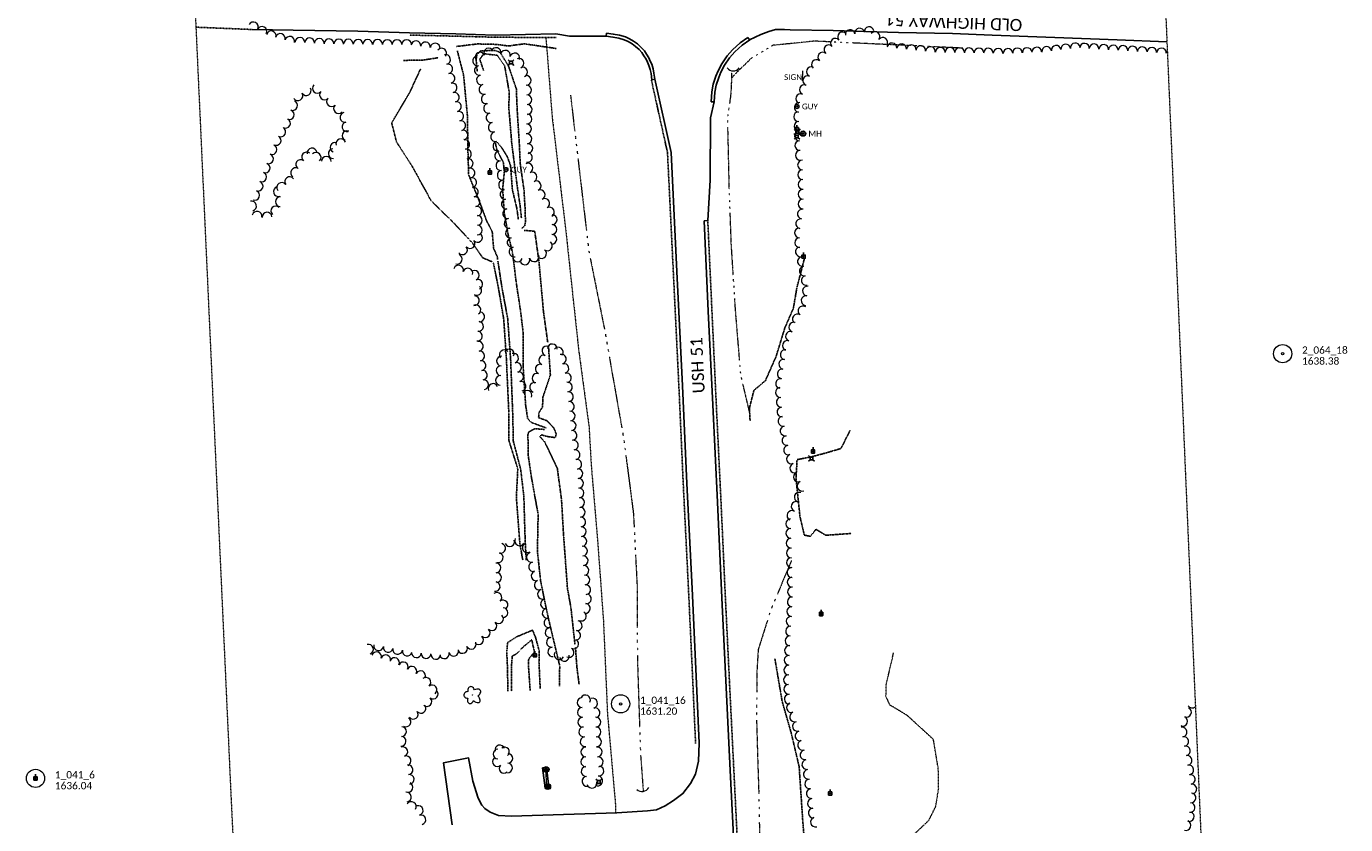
# Model space of a CAD drawing. Extents: x 386237 to 390135, y 96958 to 113752.
# Tile 100 of 116: x 387743 to 388832, y 109973 to 110631. Entities that reach past the tile are written whole.
import ezdxf
from ezdxf.enums import TextEntityAlignment as Align
from ezdxf.lldxf.tags import DXFTag

# ---------------------------------------------------------------- set-up
doc = ezdxf.new("R2010")
doc.units = 0
doc.header["$MEASUREMENT"] = 0
for name, pattern in [('Wisdot1', [0.0625, 0.03125, -0.03125]), ('Wisdot3', [0.1875, 0.125, -0.0625]), ('Wisdot6', [0.375, 0.125, -0.0625, 0.03125, -0.0625, 0.03125, -0.0625])]:
    doc.linetypes.add(name, pattern=pattern)
for name, color, linetype, lineweight in [('E_DRN', 41, 'Continuous', 18), ('E_DTM_SlopeBottom', 81, 'Wisdot1', 25), ('E_DTM_SlopeTop', 81, 'Wisdot1', 25), ('E_DWY', 51, 'Wisdot3', 18), ('E_LAND_Vegetation', 81, 'Continuous', 18), ('E_MAP_Limits', 81, 'Wisdot3', 18), ('E_MAP_PassPoints', 41, 'Continuous', 18), ('E_MISCPROP', 31, 'Continuous', 18), ('E_RDWY', 21, 'Continuous', 25), ('E_RDWY_AsphConc', 201, 'Continuous', 25), ('E_RDWY_Gravel', 21, 'Wisdot3', 25), ('E_RDWY_Name', 21, 'Continuous', 18), ('E_SGN', 21, 'Continuous', 18), ('E_UTL_AG_Bold', 31, 'Continuous', 25), ('E_UTL_EGuyWire', 201, 'Continuous', 25), ('E_UTL_EPowerPole', 231, 'Eelec', 25), ('E_UTL_ETransformer', 23, 'Continuous', 25), ('E_UTL_MH', 31, 'Continuous', 18), ('E_WTR', 131, 'Wisdot6', 18)]:
    doc.layers.add(name, color=color, linetype=linetype, lineweight=lineweight)
doc.styles.add('CalibriLight', font='calibril.ttf')
tags = doc.linetypes.add('Eelec', pattern='A,0.275,-0.05,["E",CalibriLight,S=0.07,R=0,X=-0.025,Y=-0.035],-0.05,0.875', length=1.25).pattern_tags.tags
tags[6] = DXFTag(74, 10)

# ---------------------------------------------------------------- blocks, each defined once
blk = doc.blocks.new('PP')
at = {"layer": 'E_MAP_PassPoints', "lineweight": 0}
for radius in [7.5, 0.96]:
    blk.add_circle((0, 0), radius, dxfattribs=at)
blk = doc.blocks.new('CULV')
at = {"color": 0, "linetype": 'ByBlock', "lineweight": -2, "transparency": 16777216}
blk.add_arc((0, 12.3), 12.3, 216.8699, 323.1301, dxfattribs=at)
blk = doc.blocks.new('GUY')
at = {"color": 0, "linetype": 'ByBlock', "lineweight": -2, "transparency": 16777216}
for radius in [4, 0.5]:
    blk.add_circle((0, 0), radius, dxfattribs=at)
at = {"color": 0, "linetype": 'ByBlock', "lineweight": -2, "transparency": 16777216, "style": 'CalibriLight'}
blk.add_text('GUY', height=12, dxfattribs=at).set_placement((10, 0), align=Align.MIDDLE_LEFT)
blk = doc.blocks.new('MH')
at = {"color": 0, "linetype": 'ByBlock', "lineweight": -2, "transparency": 16777216}
for radius in [5, 4, 1.5]:
    blk.add_circle((0, 0), radius, dxfattribs=at)
at = {"color": 0, "linetype": 'ByBlock', "lineweight": -2, "transparency": 16777216, "style": 'CalibriLight'}
blk.add_text('MH', height=10.8, dxfattribs=at).set_placement((10, 0), align=Align.MIDDLE_LEFT)
blk = doc.blocks.new('PED')
at = {"color": 0, "linetype": 'ByBlock', "lineweight": -2, "transparency": 16777216}
for p, q in [((-2.5, 2.5), (-5.3, 5.3)), ((2.5, 2.5), (5.3, 5.3)), ((-2.5, -2.5), (-5.3, -5.3)), ((2.5, -2.5), (5.3, -5.3))]:
    blk.add_line(p, q, dxfattribs=at)
at = {"color": 0, "linetype": 'ByBlock', "lineweight": -2, "transparency": 16777216, "flags": 128}
blk.add_lwpolyline([(-2.5, -2.5), (2.5, -2.5), (2.5, 2.5), (-2.5, 2.5)], close=True, dxfattribs=at)
blk = doc.blocks.new('PPOL')
at = {"color": 0, "linetype": 'ByBlock', "lineweight": -2, "transparency": 16777216}
blk.add_line((-0.1, 4.5), (-0.1, 11.6), dxfattribs=at)
at = {"color": 0, "linetype": 'ByBlock', "lineweight": -2, "transparency": 16777216, "flags": 128}
blk.add_lwpolyline([(-4.6, -4.5), (4.4, -4.5), (4.4, 4.5), (-4.6, 4.5)], close=True, dxfattribs=at)
at = {"color": 0, "linetype": 'ByBlock', "lineweight": -2, "transparency": 16777216}
blk.add_circle((0, 0), 0.582, dxfattribs=at)
blk = doc.blocks.new('SIGN')
at = {"color": 0, "linetype": 'ByBlock', "lineweight": -2, "transparency": 16777216, "style": 'CalibriLight'}
blk.add_text('SIGN', height=12, dxfattribs=at).set_placement((0, 0), align=Align.MIDDLE_CENTER)
blk = doc.blocks.new('DTRE')
at = {"color": 0, "linetype": 'ByBlock', "lineweight": -2, "transparency": 16777216}
blk.add_circle((-0.2, 0), 0.183, dxfattribs=at)
for centre, major_axis, ratio in [((-5.9, 0.2), (4.93, -0.12), 0.832022), ((-1.9, 5.3), (1.36, -4.98), 0.782863), ((4.1, 2.7), (-5.27, -2.93), 0.691916), ((-2.5, -5.2), (1.8, 4.86), 0.716896), ((3.5, -3.7), (-5.01, 4.58), 0.560249)]:
    blk.add_ellipse(centre, major_axis=major_axis, ratio=ratio, start_param=1.570796, end_param=4.712389, dxfattribs=at)
blk = doc.blocks.new('POLE')
at = {"color": 0, "linetype": 'ByBlock', "lineweight": -2, "transparency": 16777216}
for radius in [4.46, 3.35, 2.23, 1.12]:
    blk.add_circle((0, 0), radius, dxfattribs=at)

msp = doc.modelspace()

# ---------------------------------------------------------------- linework, layer by layer
at = {"layer": 'E_DTM_SlopeBottom'}
for points in [[(388097.7, 110614.9), (388115.2, 110617), (388131, 110616.6), (388140.7, 110615.3), (388153.8, 110617.1), (388180.4, 110613.2)], [(388053.9, 110603.4), (388070.5, 110603.7), (388082.6, 110605.6)], [(388114.9, 110594.2), (388114, 110604.1), (388114.6, 110608.3), (388117.7, 110611.3), (388130, 110611.6), (388134.1, 110609.7), (388140.8, 110598.6), (388147.2, 110579.9), (388147.9, 110562.3), (388149.6, 110535.9), (388150.4, 110518.2), (388153.5, 110496.6), (388154.5, 110479.9), (388154.7, 110470.5), (388154.2, 110467), (388151.6, 110464.8)], [(388068.1, 110596.3), (388059.3, 110577.3), (388044.3, 110551.8), (388048.2, 110536.3), (388061.5, 110515.5), (388076.9, 110487.5), (388095.6, 110469.2), (388111.1, 110452.6), (388119.4, 110440.5), (388127.1, 110437.3)], [(388171.7, 110300.2), (388163.1, 110303.4), (388159.4, 110304.7), (388156.5, 110308), (388154.9, 110319), (388152.7, 110352.3), (388152.9, 110378), (388150.8, 110395.9), (388147.1, 110420.1), (388145.1, 110436.5), (388144, 110444.9), (388140.4, 110459.9), (388137.2, 110477.7), (388135.9, 110497.3), (388137.3, 110511.3), (388136.5, 110519), (388131.2, 110529.5), (388129.8, 110535.4)], [(388128.2, 110436.3), (388132.4, 110415.8), (388136.8, 110389.8), (388139, 110356.9), (388141, 110312.6), (388141.1, 110289.6), (388148.4, 110266.4), (388147.2, 110242.7), (388150.1, 110204.9), (388152.5, 110191.1)], [(388182.8, 110087.2), (388183, 110103.9), (388173.1, 110145.5), (388167.3, 110173.4), (388164.6, 110198.4), (388165.2, 110228.8), (388159.8, 110258.6), (388156.9, 110278.1), (388156.8, 110294.9), (388157.6, 110297), (388162.7, 110299.5), (388170.5, 110298.9)], [(388423.7, 110213.1), (388402.8, 110211.6), (388394.6, 110216.5), (388389.9, 110210.7), (388385, 110211.7), (388381.4, 110226.9), (388378.1, 110258.6), (388379, 110274), (388391.2, 110276.4), (388402.8, 110279.5), (388415.3, 110283.2), (388422.9, 110298.4)], [(388166.9, 110085.2), (388165.9, 110106.6), (388166, 110116.6), (388163.1, 110127.2), (388160.6, 110133.3), (388147.2, 110127.7), (388140, 110123.1), (388139.3, 110115.4), (388139.8, 110103.9), (388140.3, 110083)]]:
    msp.add_lwpolyline(points, dxfattribs=at)
at = {"layer": 'E_DTM_SlopeTop'}
for points in [[(388098.5, 110611.4), (388103.6, 110591.5), (388106.9, 110556.8), (388107.1, 110533.9), (388107.8, 110509), (388116.5, 110487.6), (388122.6, 110471.2), (388127.3, 110462), (388128.4, 110448.6), (388131.8, 110440.5), (388131.7, 110439)], [(388151.4, 110473.2), (388150.4, 110483), (388148, 110499.1), (388145.6, 110517.7), (388143.4, 110535.2), (388141, 110564), (388141.3, 110577.3), (388137.6, 110598.7), (388131.5, 110607.6), (388120.3, 110608.9), (388117, 110604.3), (388120.2, 110595)], [(388148.9, 110472.1), (388147.5, 110481.9), (388143.9, 110496.9), (388142.4, 110516.8), (388139.7, 110524), (388135.5, 110530.8), (388131.3, 110536)], [(388153.8, 110463.1), (388162.4, 110462.5), (388165.9, 110437.2), (388169.6, 110396.1), (388173.1, 110370.9)], [(388384.9, 110439.3), (388378.8, 110415.8), (388376, 110399.1), (388368.9, 110382.7), (388361.6, 110359), (388352.8, 110339.1), (388343.3, 110331.1), (388339.6, 110316.4), (388340.2, 110306.1)], [(388132, 110437.7), (388135.2, 110416.7), (388140.1, 110390.1), (388142.5, 110356.5), (388144.2, 110312.4), (388144.7, 110289.3), (388150.8, 110265.9), (388153.4, 110243.8), (388154.5, 110206.8), (388155.4, 110191.1)], [(388173.7, 110368.5), (388175.3, 110343.9), (388169.2, 110325.7), (388168.8, 110317.3), (388165.8, 110312.6), (388165.6, 110308.6), (388172.5, 110306.1), (388178.2, 110300.1), (388180.1, 110295.3), (388179.5, 110292.2), (388173, 110293), (388168.2, 110294.4), (388166.5, 110293.2), (388170.6, 110288.6), (388181, 110267), (388184.5, 110241.1), (388186.1, 110212.9), (388189.4, 110167.8), (388192.3, 110151.6), (388195.6, 110121.4)], [(388158.6, 110083.6), (388157.2, 110104.4), (388157.4, 110109.5), (388162.2, 110115.3), (388159.9, 110125.3), (388153.4, 110119.9), (388147.3, 110113.7), (388143.9, 110112), (388143.1, 110103.4), (388143.2, 110082.9)], [(388196, 110119.3), (388197.2, 110102.8), (388199, 110088.8)], [(388360.7, 110109.6), (388366.7, 110074.4), (388374, 110049), (388380.7, 110020.6), (388383.7, 109975.8), (388387, 109934.8), (388392, 109890.9), (388394.5, 109841.2)]]:
    msp.add_lwpolyline(points, dxfattribs=at)
at = {"layer": 'E_DWY', "flags": 128}
for points in [[(388171.5, 110622.3), (388172.3, 110613.3), (388176.8, 110556.4), (388188, 110463.1), (388198.6, 110364.8), (388204.6, 110320.2), (388207.2, 110301.4), (388209, 110269.6), (388214.3, 110206.8), (388219.1, 110141.1), (388222.4, 110064.7), (388228, 110001), (388228.9, 109991.3), (388229.2, 109982.6)], [(388451.1, 109933), (388457.9, 109945.9), (388466.9, 109956.6), (388473.3, 109962.8), (388487.7, 109976.2), (388493.5, 109987.9), (388495.9, 110002.9), (388495.6, 110018.8), (388491.6, 110043.1), (388470.1, 110062.8), (388455.7, 110071.5), (388452.4, 110078.6), (388452.5, 110087.8), (388458.7, 110114.7)]]:
    msp.add_lwpolyline(points, dxfattribs=at)
at = {"layer": 'E_LAND_Vegetation'}
for centre, radius, start, end in [((387930.1, 110631.1), 4, 332.4551, 152.4398), ((387937.2, 110627.4), 4, 332.4551, 152.4398), ((387944.8, 110623.7), 4, 343.9061, 163.8908), ((387952.4, 110621.5), 4, 343.9061, 163.8908), ((387960.1, 110619.2), 4, 343.9061, 163.8908), ((388416.5, 110622.8), 3.98, 41.2617, 221.2464), ((388422.8, 110624.8), 3.98, 8.8162, 188.8009), ((388430.6, 110626), 3.98, 8.8162, 188.8009), ((388438.5, 110627.2), 3.98, 8.8162, 188.8009), ((388443.4, 110623.1), 3.98, 323.2807, 143.2653), ((387968.5, 110618.3), 4, 357.1906, 177.1753), ((387976.5, 110617.9), 4, 357.1906, 177.1753), ((387984.5, 110617.5), 4, 357.1906, 177.1753), ((387992.6, 110617.1), 4, 359.0754, 179.0601), ((388000.6, 110617), 4, 359.0754, 179.0601), ((388008.6, 110616.9), 4, 359.0754, 179.0601), ((388016.6, 110616.7), 4, 359.0754, 179.0601), ((388024.5, 110616.6), 4, 359.0754, 179.0601), ((388032.6, 110616.6), 4, 359.7889, 179.7736), ((388040.6, 110616.5), 4, 359.7889, 179.7736), ((388048.6, 110616.5), 4, 359.7889, 179.7736), ((388056.6, 110616.5), 4, 359.7889, 179.7736), ((388064.3, 110615.5), 4, 353.1233, 173.108), ((388072.2, 110614.6), 4, 353.1233, 173.108), ((388080.2, 110613.6), 4, 353.1233, 173.108), ((388085.6, 110609.4), 4, 322.1714, 142.1561), ((388124.4, 110609.5), 4.02, 25.1435, 205.1281), ((388130.5, 110609.9), 4.02, 343.8771, 163.8618), ((388405.2, 110612.2), 3.98, 49.9268, 229.9114), ((388410.6, 110617.6), 3.98, 41.2617, 221.2464), ((388449.8, 110618.3), 3.98, 323.2807, 143.2653), ((388457.4, 110613.8), 3.98, 354.3453, 174.3299), ((388465.4, 110613), 3.98, 354.3453, 174.3299), ((388473.3, 110612.3), 3.98, 354.3453, 174.3299), ((388481.2, 110611.5), 3.98, 354.3453, 174.3299), ((388489.1, 110610.7), 3.98, 354.3453, 174.3299), ((388497.2, 110610.1), 3.98, 359.0038, 178.9885), ((388505.2, 110610), 3.98, 359.0038, 178.9885), ((388513.2, 110609.9), 3.98, 359.0038, 178.9885), ((388521.1, 110609.7), 3.98, 359.0038, 178.9885), ((388529.1, 110609.6), 3.98, 359.0038, 178.9885), ((388537, 110609.4), 3.98, 359.0038, 178.9885), ((388545, 110609.3), 3.98, 359.0038, 178.9885), ((388553.1, 110609.2), 3.98, 2.6409, 182.6256), ((388561, 110609.6), 3.98, 2.6409, 182.6256), ((388569, 110609.9), 3.98, 2.6409, 182.6256), ((388576.9, 110610.3), 3.98, 2.6409, 182.6256), ((388585.1, 110610.8), 3.98, 7.1513, 187.136), ((388592.9, 110611.8), 3.98, 7.1513, 187.136), ((388600.8, 110612.8), 3.98, 7.1513, 187.136), ((388608.7, 110613.8), 3.98, 7.1513, 187.136), ((388616.3, 110613.5), 3.98, 356.5526, 176.5373), ((388624.2, 110613), 3.98, 356.5526, 176.5373), ((388632.2, 110612.5), 3.98, 356.5526, 176.5373), ((388640.1, 110612), 3.98, 356.5526, 176.5373), ((388648.1, 110611.6), 3.98, 356.5526, 176.5373), ((388656, 110611.1), 3.98, 356.5526, 176.5373), ((388664, 110610.6), 3.98, 356.5526, 176.5373), ((388671.9, 110610.1), 3.98, 356.5526, 176.5373), ((388679.9, 110609.6), 3.98, 356.5526, 176.5373), ((388088.8, 110604.2), 4, 283.0319, 103.0166), ((388115.1, 110603), 4.02, 101.8017, 281.7864), ((388117.2, 110606.1), 4.02, 25.1435, 205.1281), ((388138.2, 110607.7), 4.02, 343.8771, 163.8618), ((388145.9, 110605.4), 4.02, 343.8771, 163.8618), ((388149.4, 110601.1), 4.02, 292.924, 112.9087), ((388394.9, 110600), 3.98, 49.9268, 229.9114), ((388400.1, 110606.1), 3.98, 49.9268, 229.9114), ((388687.8, 110609.2), 3.98, 142.7994, 176.5373), ((388090.6, 110596.4), 4, 283.0319, 103.0166), ((388092.4, 110588.6), 4, 283.0319, 103.0166), ((388116.7, 110595.1), 4.02, 101.8017, 281.7864), ((388118.4, 110587.3), 4.02, 103.9925, 283.9772), ((388152.5, 110593.7), 4.02, 292.924, 112.9087), ((388155.3, 110587), 4.02, 272.1648, 92.1495), ((388387.8, 110586.7), 3.98, 68.1656, 248.1503), ((388390.8, 110594.1), 3.98, 68.1656, 248.1503), ((387973.7, 110578.5), 4.03, 211.8707, 31.8553), ((387982.9, 110580.4), 4.03, 136.5047, 316.4894), ((388094.2, 110580.8), 4, 283.0319, 103.0166), ((388120.4, 110579.5), 4.02, 103.9925, 283.9772), ((388155.6, 110579), 4.02, 272.1648, 92.1495), ((388384.9, 110579.3), 3.98, 68.1656, 248.1503), ((387962.5, 110566.2), 4.03, 249.6238, 69.6084), ((387966.9, 110574.2), 4.03, 211.8707, 31.8553), ((387988.8, 110574.9), 4.03, 136.5047, 316.4894), ((387994.6, 110569.3), 4.03, 136.1827, 316.1674), ((388096, 110573), 4, 283.0319, 103.0166), ((388097.8, 110565.2), 4, 283.0319, 103.0166), ((388122.3, 110571.7), 4.02, 103.9925, 283.9772), ((388155.9, 110571), 4.02, 272.1648, 92.1495), ((388380.7, 110564.6), 3.98, 81.8111, 261.7958), ((388381.9, 110571.9), 3.98, 68.1656, 248.1503), ((387959.7, 110558.6), 4.03, 249.6238, 69.6084), ((388000.4, 110563.7), 4.03, 136.1827, 316.1674), ((388005.6, 110556.4), 4.03, 103.4052, 283.3899), ((388099.6, 110557.4), 4, 283.0319, 103.0166), ((388124.2, 110563.9), 4.02, 103.9925, 283.9772), ((388126.2, 110556.1), 4.02, 103.9925, 283.9772), ((388156, 110555.1), 4.02, 267.6729, 87.6576), ((388156.2, 110562.9), 4.02, 272.1648, 92.1495), ((388380.2, 110557), 3.98, 92.4791, 272.4638), ((387952.7, 110544.4), 4.03, 241.604, 61.5886), ((387956.6, 110551.5), 4.03, 241.604, 61.5886), ((388007.4, 110548.6), 4.03, 103.4052, 283.3899), ((388101.4, 110549.6), 4, 283.0319, 103.0166), ((388128.1, 110548.3), 4.02, 103.7116, 283.6963), ((388155.6, 110547), 4.02, 267.6729, 87.6576), ((388380.5, 110549.1), 3.98, 92.4791, 272.4638), ((387948.9, 110537.4), 4.03, 241.604, 61.5886), ((388002.3, 110534.6), 4.03, 18.1265, 198.1111), ((388007.3, 110541.3), 4.03, 68.3988, 248.3835), ((388103.2, 110541.8), 4, 283.0319, 103.0166), ((388104.6, 110534.1), 4, 280.1747, 100.1594), ((388130, 110540.5), 4.02, 103.7116, 283.6963), ((388131.9, 110532.7), 4.02, 103.7116, 283.6963), ((388156, 110538.7), 4.02, 275.3476, 95.3322), ((388380.9, 110541.1), 3.98, 92.4791, 272.4638), ((388381.2, 110533.2), 3.98, 92.4791, 272.4638), ((387942.6, 110522.2), 4.03, 249.2887, 69.2733), ((387945.5, 110529.8), 4.03, 249.2887, 69.2733), ((387974, 110523.7), 4.03, 50.4286, 230.4133), ((387978.5, 110527), 4.03, 9.0678, 189.0525), ((387981.9, 110523.4), 4.03, 315.8137, 135.7983), ((387996, 110526.4), 4.03, 92.7833, 272.768), ((387997.5, 110531.6), 4.03, 68.757, 248.7416), ((388106, 110526.2), 4, 280.1747, 100.1594), ((388133.4, 110524.6), 4.02, 97.8188, 277.8035), ((388156.3, 110523.4), 4.02, 258.1878, 78.1725), ((388156.7, 110530.7), 4.02, 275.3476, 95.3322), ((388381.6, 110525.2), 3.98, 92.4791, 272.4638), ((387939.8, 110514.7), 4.03, 249.2887, 69.2733), ((387964.9, 110510.7), 4.03, 57.7938, 237.7785), ((387969.2, 110517.5), 4.03, 57.7938, 237.7785), ((387990.3, 110520.1), 4.03, 358.8341, 178.8187), ((388107.5, 110518.3), 4, 280.1747, 100.1594), ((388108.9, 110510.5), 4, 280.1747, 100.1594), ((388134.4, 110516.6), 4.02, 97.8188, 277.8035), ((388156.8, 110514.5), 4.02, 294.9155, 114.9001), ((388383.5, 110517.1), 4.02, 90.7225, 270.7072), ((387934, 110499.6), 4.03, 249.2887, 69.2733), ((387936.9, 110507.2), 4.03, 249.2887, 69.2733), ((387960, 110503.4), 4.03, 36.7713, 216.756), ((388110.3, 110502.6), 4, 280.1747, 100.1594), ((388135.5, 110508.7), 4.02, 97.8188, 277.8035), ((388136.6, 110500.7), 4.02, 97.8188, 277.8035), ((388160.2, 110507.2), 4.02, 294.9155, 114.9001), ((388163.6, 110499.9), 4.02, 294.9155, 114.9001), ((388383.6, 110509.1), 4.02, 90.7225, 270.7072), ((388383.8, 110501.1), 4.02, 91.7166, 271.7013), ((387931.2, 110492.1), 4.03, 249.2887, 69.2733), ((387950.7, 110495.2), 4.03, 107.631, 287.6157), ((387953.5, 110498.6), 4.03, 36.7713, 216.756), ((388111.7, 110494.7), 4, 280.1747, 100.1594), ((388137.8, 110492.8), 4.02, 98.1529, 278.1376), ((388166.9, 110492.6), 4.02, 294.9155, 114.9001), ((388383.9, 110493), 4.02, 89.9082, 269.8929), ((387928.6, 110483.3), 4.03, 284.181, 104.1657), ((387948.6, 110479.2), 4.03, 46.8128, 226.7975), ((387952.3, 110486.8), 4.03, 89.1849, 269.1695), ((388113.1, 110486.8), 4, 280.1747, 100.1594), ((388114.5, 110479), 4, 280.1747, 100.1594), ((388138.9, 110484.8), 4.02, 98.1529, 278.1376), ((388170.7, 110485.4), 4.02, 297.8814, 117.8661), ((388174.5, 110478.3), 4.02, 297.8814, 117.8661), ((388383.9, 110484.9), 4.02, 89.9082, 269.8929), ((387933.1, 110474.9), 4.03, 347.3035, 167.2882), ((387941.4, 110474.1), 4.03, 4.4874, 184.4721), ((388115.1, 110471.4), 4, 269.553, 89.5377), ((388140, 110476.9), 4.02, 98.1529, 278.1376), ((388141.2, 110468.9), 4.02, 98.1529, 278.1376), ((388176.8, 110471.9), 4.02, 269.2735, 89.2581), ((388382, 110468.6), 4.02, 80.6278, 260.6125), ((388383.3, 110476.6), 4.02, 80.6278, 260.6125), ((388115.2, 110457.3), 4, 219.5249, 39.5096), ((388115, 110463.4), 4, 269.553, 89.5377), ((388142.3, 110460.9), 4.02, 98.1529, 278.1376), ((388176.5, 110455.8), 4.02, 269.2735, 89.2581), ((388176.7, 110463.9), 4.02, 269.2735, 89.2581), ((388381, 110461.1), 4.02, 91.1823, 271.167), ((388102.8, 110447.1), 4, 219.5249, 39.5096), ((388109, 110452.2), 4, 219.5249, 39.5096), ((388143.7, 110453.2), 4.02, 101.5194, 281.5041), ((388145.3, 110445.3), 4.02, 101.5194, 281.5041), ((388172.9, 110450.4), 4.02, 232.5839, 52.5686), ((388381.2, 110453), 4.02, 91.1823, 271.167), ((388381.7, 110445.4), 4.02, 101.6078, 281.5925), ((388098.5, 110439.4), 4, 249.8774, 69.8621), ((388148.2, 110441.2), 4.02, 160.0166, 340.0013), ((388154.3, 110438.8), 4.02, 199.2179, 19.2026), ((388161.9, 110441.4), 4.02, 199.2179, 19.2026), ((388168, 110444), 4.02, 232.5839, 52.5686), ((388383.4, 110437.5), 4.02, 101.6078, 281.5925), ((388099.5, 110430.4), 4, 343.1146, 163.0993), ((388107.2, 110428), 4, 343.1146, 163.0993), ((388112.6, 110426.1), 4, 290.538, 110.5227), ((388385, 110429.6), 4.02, 101.6078, 281.5925), ((388114.5, 110413.5), 4, 235.7663, 55.751), ((388115.4, 110418.6), 4, 290.538, 110.5227), ((388386.6, 110421.8), 4.02, 101.6078, 281.5925), ((388387.5, 110413.1), 4.02, 82.3152, 262.2999), ((388112.6, 110405.2), 4, 263.5046, 83.4893), ((388386.4, 110405.2), 4.02, 82.3152, 262.2999), ((388113.9, 110397.7), 4, 299.0557, 119.0403), ((388117, 110391.8), 4, 263.4007, 83.3854), ((388383.8, 110396.7), 4.02, 54.901, 234.8857), ((388116, 110383.9), 4, 263.4007, 83.3854), ((388376.2, 110383.3), 4.02, 70.5948, 250.5795), ((388379.2, 110390.1), 4.02, 54.901, 234.8857), ((388115.1, 110375.9), 4, 263.4007, 83.3854), ((388373.5, 110375.7), 4.02, 70.5948, 250.5795), ((388115.9, 110367.5), 4, 277.8211, 97.8057), ((388117, 110359.5), 4, 277.8211, 97.8057), ((388137.2, 110360.6), 4, 40.9026, 220.8873), ((388141.3, 110361.2), 4, 336.0237, 156.0084), ((388145, 110357.7), 4, 287.13, 107.1146), ((388172.4, 110363.7), 4, 69.944, 249.9287), ((388176.9, 110365.4), 4, 357.1586, 177.1433), ((388181.9, 110362.7), 4, 322.9207, 142.9054), ((388369.2, 110360.7), 4.02, 80.8417, 260.8263), ((388370.9, 110368.2), 4.02, 70.5948, 250.5795), ((388118.1, 110351.6), 4, 277.8211, 97.8057), ((388134.5, 110347.4), 4, 87.0564, 267.0411), ((388134.9, 110355.4), 4, 87.0564, 267.0411), ((388147.4, 110350.1), 4, 287.13, 107.1146), ((388166.9, 110348.7), 4, 69.944, 249.9287), ((388169.7, 110356.2), 4, 69.944, 249.9287), ((388184.4, 110356.9), 4, 285.2876, 105.2722), ((388186.5, 110349.2), 4, 285.2876, 105.2722), ((388368, 110352.7), 4.02, 80.8417, 260.8263), ((388119.2, 110343.7), 4, 277.8211, 97.8057), ((388120.3, 110335.8), 4, 277.8211, 97.8057), ((388134.1, 110339.4), 4, 87.0564, 267.0411), ((388149.2, 110342.4), 4, 283.4451, 103.4298), ((388164.2, 110341.2), 4, 69.944, 249.9287), ((388188.6, 110341.5), 4, 285.2876, 105.2722), ((388365.4, 110336.8), 4.02, 80.8417, 260.8263), ((388366.7, 110344.8), 4.02, 80.8417, 260.8263), ((388128, 110332.7), 4, 23.108, 203.0927), ((388151.1, 110334.6), 4, 283.229, 103.2137), ((388156.1, 110327.1), 4, 335.2051, 155.1898), ((388162.2, 110333.6), 4, 75.7611, 255.7458), ((388189.4, 110333.9), 4, 275.5367, 95.5214), ((388190.2, 110325.9), 4, 275.5367, 95.5214), ((388365.2, 110329.4), 4.02, 94.7735, 274.7581), ((388191, 110317.9), 4, 275.4897, 95.4744), ((388365.9, 110321.3), 4.02, 94.7735, 274.7581), ((388191.7, 110310), 4, 275.4897, 95.4744), ((388366.5, 110313.3), 4.02, 94.7735, 274.7581), ((388367.4, 110305.6), 4.02, 101.7709, 281.7556), ((388192.5, 110302), 4, 275.4897, 95.4744), ((388193.2, 110294), 4, 275.4897, 95.4744), ((388369.1, 110297.7), 4.02, 101.7709, 281.7556), ((388194.4, 110286), 4, 279.7237, 99.7084), ((388370.6, 110289.8), 4.02, 100.1092, 280.0939), ((388372, 110281.8), 4.02, 100.1092, 280.0939), ((388195.8, 110278.1), 4, 279.7237, 99.7084), ((388374.4, 110274.5), 4.02, 109.7452, 289.7299), ((388197.1, 110270.2), 4, 279.7237, 99.7084), ((388198.1, 110262.5), 4, 273.3907, 93.3754), ((388377.1, 110267), 4.02, 109.7452, 289.7299), ((388198.6, 110254.5), 4, 273.3907, 93.3754), ((388380.1, 110259.6), 4.02, 112.1626, 292.1472), ((388383.1, 110252.1), 4.02, 112.1626, 292.1472), ((388199, 110246.5), 4, 273.3907, 93.3754), ((388199.5, 110238.6), 4, 273.3907, 93.3754), ((388380.8, 110243), 4.02, 71.2584, 251.2431), ((388200, 110230.6), 4, 273.3907, 93.3754), ((388374.7, 110227.9), 4.02, 63.4265, 243.4111), ((388378.2, 110235.4), 4.02, 71.2584, 251.2431), ((388200.4, 110222.6), 4, 273.3907, 93.3754), ((388373.6, 110221.1), 4.02, 91.1802, 271.1649), ((388200.9, 110214.6), 4, 273.3907, 93.3754), ((388201.4, 110206.6), 4, 273.3907, 93.3754), ((388373.8, 110213.1), 4.02, 91.1802, 271.1649), ((388373.9, 110205.1), 4.02, 91.1802, 271.1649), ((388134.3, 110200.8), 4, 255.9906, 75.9753), ((388141.8, 110206.2), 4, 201.7907, 21.7753), ((388149.9, 110207), 4, 152.5295, 332.5142), ((388156.1, 110201.3), 4, 124.5882, 304.5729), ((388201.9, 110198.6), 4, 273.3907, 93.3754), ((388374.2, 110197), 4.02, 91.7883, 271.7729), ((388130.4, 110184.7), 4, 273.1358, 93.1204), ((388132.3, 110193.1), 4, 255.9906, 75.9753), ((388159.6, 110193.4), 4, 103.1462, 283.1309), ((388161.4, 110185.6), 4, 103.1462, 283.1309), ((388202.4, 110190.6), 4, 275.0336, 95.0182), ((388374.4, 110189), 4.02, 91.7883, 271.7729), ((388130.9, 110176.7), 4, 273.1358, 93.1204), ((388163.5, 110178.1), 4, 109.0672, 289.0519), ((388203.1, 110182.6), 4, 275.0336, 95.0182), ((388203.8, 110174.7), 4, 275.0336, 95.0182), ((388374.7, 110180.9), 4.02, 91.7883, 271.7729), ((388374.9, 110172.9), 4.02, 91.7883, 271.7729), ((388129.8, 110169.3), 4, 259.5498, 79.5345), ((388166.1, 110170.5), 4, 109.0672, 289.0519), ((388168.7, 110163), 4, 109.0672, 289.0519), ((388204.5, 110166.7), 4, 275.0336, 95.0182), ((388375.2, 110164.9), 4.02, 91.7883, 271.7729), ((388131.2, 110160.3), 4, 308.8778, 128.8625), ((388136.2, 110154.1), 4, 308.8778, 128.8625), ((388171.2, 110155), 4, 99.9283, 279.913), ((388204.2, 110151.2), 4, 263.9706, 83.9553), ((388205.1, 110159.1), 4, 263.9706, 83.9553), ((388375, 110156.6), 4.02, 86.7417, 266.7264), ((388132.5, 110142.8), 4, 226.5904, 46.5751), ((388136.2, 110147.8), 4, 266.7221, 86.7068), ((388172.6, 110147.2), 4, 99.9283, 279.913), ((388201, 110144.9), 4, 241.1348, 61.1195), ((388374, 110140.6), 4.02, 86.7417, 266.7264), ((388374.5, 110148.6), 4.02, 86.7417, 266.7264), ((388121.5, 110131.2), 4, 226.5904, 46.5751), ((388127, 110137), 4, 226.5904, 46.5751), ((388174, 110139.3), 4, 99.9283, 279.913), ((388175.1, 110131.3), 4, 97.4903, 277.4749), ((388196.2, 110129.1), 4, 260.5627, 80.5474), ((388197.5, 110137), 4, 260.5627, 80.5474), ((388373.6, 110132.5), 4.02, 86.7417, 266.7264), ((388110, 110121.6), 4, 205.232, 25.2167), ((388116, 110125.4), 4, 226.5904, 46.5751), ((388176.1, 110123.3), 4, 97.4903, 277.4749), ((388194.6, 110122), 4, 242.3063, 62.291), ((388373.1, 110124.5), 4.02, 86.7417, 266.7264), ((388025.2, 110117.6), 4, 287.292, 107.2766), ((388031.8, 110111.4), 4, 342.0544, 162.0391), ((388033.5, 110120.5), 4, 169.1699, 349.1546), ((388039.4, 110108.9), 4, 342.0544, 162.0391), ((388041.4, 110119), 4, 169.1699, 349.1546), ((388049.2, 110117.5), 4, 169.1699, 349.1546), ((388057.1, 110116), 4, 169.1699, 349.1546), ((388064.7, 110114.6), 4, 175.3544, 355.3391), ((388072.7, 110114), 4, 175.3544, 355.3391), ((388080.7, 110113.3), 4, 175.3544, 355.3391), ((388087.8, 110113.8), 4, 195.3917, 15.3763), ((388095.5, 110115.9), 4, 195.3917, 15.3763), ((388102.8, 110118.2), 4, 205.232, 25.2167), ((388177.2, 110115.4), 4, 97.4903, 277.4749), ((388182.5, 110113), 4, 154.0693, 334.054), ((388186.8, 110111.7), 4, 192.7415, 12.7262), ((388190.8, 110114.9), 4, 242.3063, 62.291), ((388372.4, 110108.5), 4.02, 88.4425, 268.4272), ((388372.7, 110116.5), 4.02, 86.7417, 266.7264), ((388046.7, 110106.6), 4, 333.2313, 153.216), ((388053.9, 110103), 4, 333.2313, 153.216), ((388061, 110099.4), 4, 333.2313, 153.216), ((388372.2, 110100.4), 4.02, 88.4425, 268.4272), ((388068.1, 110095.8), 4, 333.2313, 153.216), ((388072.6, 110090.3), 4, 308.6162, 128.6009), ((388371.9, 110092.4), 4.02, 88.4425, 268.4272), ((388077.6, 110084), 4, 308.6162, 128.6009), ((388078.6, 110080.5), 4, 229.2701, 49.2548), ((388204.3, 110075.7), 4.09, 332.9294, 152.9141), ((388372.2, 110084.5), 4.02, 92.2623, 272.247), ((388372.5, 110076.4), 4.02, 92.2623, 272.247), ((388068.5, 110068.7), 4, 216.9515, 36.9361), ((388073.4, 110074.4), 4, 229.2701, 49.2548), ((388201.5, 110073.6), 4.09, 92.1072, 272.0919), ((388201.8, 110065.5), 4.09, 92.1072, 272.0919), ((388210.1, 110073), 4.09, 285.5154, 105.5001), ((388212.2, 110065.1), 4.09, 285.5154, 105.5001), ((388374.3, 110069.3), 4.02, 109.024, 289.0087), ((388700.6, 110065.5), 3.98, 245.9223, 65.9069), ((388705.2, 110073.1), 3.98, 212.8816, 312.1148), ((388056.1, 110057.6), 4, 238.905, 58.8896), ((388062.1, 110063.9), 4, 216.9515, 36.9361), ((388202.1, 110057.3), 4.09, 92.1072, 272.0919), ((388212.8, 110057.5), 4.09, 271.6658, 91.6505), ((388376.9, 110061.7), 4.02, 109.024, 289.0087), ((388379.3, 110053.9), 4.02, 105.3307, 285.3154), ((388697.4, 110058.2), 3.98, 245.9223, 65.9069), ((388052.4, 110049.6), 4, 267.8416, 87.8262), ((388202.9, 110049.4), 4.09, 98.1682, 278.1528), ((388213, 110049.3), 4.09, 272.074, 92.0586), ((388381.4, 110046.1), 4.02, 105.3307, 285.3154), ((388696.9, 110049.3), 3.98, 280.1023, 100.087), ((388052.1, 110041.6), 4, 267.8416, 87.8262), ((388053.5, 110033), 4, 289.4861, 109.4708), ((388131.9, 110031.1), 3.92, 90.1391, 270.1238), ((388133.5, 110034.5), 3.92, 15.2166, 195.2013), ((388137.5, 110032.9), 3.92, 307.8937, 127.8784), ((388204, 110041.3), 4.09, 98.1682, 278.1528), ((388204.6, 110032.8), 4.09, 89.8171, 269.8018), ((388213.3, 110041.2), 4.09, 272.074, 92.0586), ((388213.9, 110032.8), 4.09, 276.4391, 96.4238), ((388383.5, 110038.3), 4.02, 105.3307, 285.3154), ((388698.3, 110041.5), 3.98, 280.1023, 100.087), ((388699.7, 110033.7), 3.98, 280.1023, 100.087), ((388056.2, 110025.5), 4, 289.4861, 109.4708), ((388131.5, 110024.8), 3.92, 134.0241, 314.0088), ((388140.3, 110027.5), 3.92, 267.7864, 87.7711), ((388204.6, 110024.7), 4.09, 89.8171, 269.8018), ((388214.8, 110024.7), 4.09, 276.4391, 96.4238), ((388385.6, 110030.4), 4.02, 100.2028, 280.1875), ((388387, 110022.4), 4.02, 100.2028, 280.1875), ((388701.1, 110025.9), 3.98, 279.3762, 99.3609), ((388057.8, 110018.1), 4, 277.3526, 97.3373), ((388058.8, 110010.2), 4, 277.3526, 97.3373), ((388136.9, 110019.1), 3.92, 134.0241, 314.0088), ((388140, 110019.6), 3.92, 267.7864, 87.7711), ((388204.8, 110016.7), 4.09, 96.1004, 276.0851), ((388214.3, 110008.9), 4.09, 263.3455, 83.3302), ((388215.3, 110017.1), 4.09, 263.3455, 83.3302), ((388388.3, 110014.4), 4.02, 98.4085, 278.3932), ((388702.4, 110018), 3.98, 279.3762, 99.3609), ((388703.7, 110010.1), 3.98, 279.3762, 99.3609), ((388057.8, 110003.7), 4, 246.2642, 66.2489), ((388205.6, 110008.6), 4.09, 96.1004, 276.0851), ((388209.7, 110007), 4.09, 196.66, 16.6446), ((388389.5, 110006.5), 4.02, 98.4085, 278.3932), ((388390.7, 109998.5), 4.02, 98.4085, 278.3932), ((388705, 110002.3), 3.98, 279.3762, 99.3609), ((388056.5, 109995.6), 4, 278.3005, 98.2852), ((388060.5, 109987.8), 4, 326.9652, 146.9498), ((388391.7, 109990.4), 4.02, 95.6773, 275.6619), ((388704.3, 109994.9), 3.98, 264.7227, 84.7074), ((388066.2, 109984.5), 4, 285.8427, 105.8274), ((388068.4, 109976.8), 4, 285.8427, 105.8274), ((388392.4, 109982.4), 4.02, 95.6773, 275.6619), ((388702.9, 109979.5), 3.98, 250.2615, 70.2461), ((388703.5, 109987), 3.98, 264.7227, 84.7074), ((388394.1, 109975), 4.02, 106.8418, 286.8265), ((388700.2, 109972.1), 3.98, 250.2615, 70.2461)]:
    msp.add_arc(centre, radius, start, end, dxfattribs=at)
at = {"layer": 'E_MAP_Limits', "lineweight": 0, "flags": 128}
for points in [[(387871.6, 110872.5), (387911.7, 109993.5)], [(388675.3, 110830.2), (388714.9, 109906.1)], [(387911.7, 109993.5), (387954.1, 109110.9)]]:
    msp.add_lwpolyline(points, dxfattribs=at)
at = {"layer": 'E_MISCPROP', "flags": 128}
msp.add_lwpolyline([(388171.4, 110018.9), (388172.2, 110003.9)], dxfattribs=at)
at = {"layer": 'E_RDWY', "flags": 128}
for points in [[(388059.1, 110626.1), (388016.3, 110627.6), (387962.8, 110628.4), (387929, 110628.9)], [(388221.7, 110625.8), (388221.4, 110623.4), (388191.2, 110623.3), (388179.7, 110625.4)], [(388259.1, 110587.4), (388258.4, 110592.5), (388257.7, 110595.9), (388256.6, 110599.3), (388255.5, 110601.9), (388254.3, 110604.4), (388252.6, 110607.2), (388250.9, 110609.9), (388248.6, 110612.3), (388245.7, 110615), (388242.7, 110617.1), (388239.4, 110618.9), (388236.3, 110620.4), (388231.8, 110621.8), (388226.9, 110622.7), (388221.4, 110623.3)], [(388261.6, 110587.8), (388260.8, 110592.9), (388260.1, 110596.5), (388259, 110600.2), (388257.8, 110602.9), (388256.5, 110605.6), (388254.7, 110608.5), (388252.9, 110611.4), (388250.4, 110614.1), (388247.2, 110617), (388244, 110619.2), (388240.6, 110621.1), (388237.2, 110622.8), (388232.4, 110624.2), (388227.2, 110625.1), (388221.7, 110625.8)], [(388338.4, 110622.3), (388339.8, 110620.3), (388349, 110624.8), (388355.7, 110627.3), (388361.2, 110629), (388368.5, 110628.8), (388373.4, 110628.6), (388408.8, 110628), (388462.8, 110626.4), (388507.2, 110625.7), (388540, 110624.2), (388591.7, 110622.3), (388643.2, 110620.4), (388684.3, 110618.6)], [(388338.4, 110622.3), (388332, 110617.9), (388325.7, 110612.1), (388321.3, 110607.2), (388316.8, 110600.7), (388313.8, 110594.9), (388311.9, 110590.3), (388309.8, 110583.8), (388308.6, 110577.4), (388308.1, 110569.3)], [(388339.9, 110620.3), (388333.6, 110615.9), (388327.5, 110610.4), (388323.3, 110605.6), (388319, 110599.4), (388316.1, 110593.8), (388314.3, 110589.4), (388312.3, 110583.1), (388311.1, 110577.1), (388310.6, 110569.2)], [(388259.1, 110587.4), (388261.6, 110587.8)], [(388261.6, 110587.8), (388275, 110527.5)], [(388308.1, 110569.3), (388310.5, 110569.2), (388307.6, 110555.9), (388307.3, 110504.5), (388305.2, 110471.2), (388302.3, 110471), (388305.7, 110396.4), (388309.3, 110319.2), (388313.2, 110238.9), (388316.8, 110160), (388320.4, 110086), (388323.8, 110017.4), (388327.3, 109947.1)], [(388275, 110527.5), (388279.8, 110429.3), (388284.4, 110334.8), (388288, 110254.2), (388292.3, 110167.8), (388295.7, 110095.3), (388298.2, 110040.1)], [(388298.2, 110040.1), (388297.5, 110025.3), (388295, 110014.4), (388291, 110006.7), (388284.8, 109998.5), (388277, 109992.8), (388270.2, 109988.4), (388262.8, 109985), (388255.6, 109984.1), (388230.2, 109982.6), (388186.2, 109981.3), (388143.3, 109979.8), (388132.6, 109980.5), (388125.7, 109983), (388121.1, 109986.2), (388118.7, 109988.8), (388115.7, 109994.7), (388111.4, 110008.6), (388107.8, 110027.9), (388087.1, 110023.9), (388094.1, 109972.7)]]:
    msp.add_lwpolyline(points, dxfattribs=at)
at = {"layer": 'E_RDWY_AsphConc'}
msp.add_lwpolyline([(388059.1, 110626.1), (388097.2, 110625.2), (388129.7, 110624.3), (388179.7, 110625.4)], dxfattribs=at)
at = {"layer": 'E_RDWY_Gravel', "flags": 128}
for points in [[(387929, 110628.9), (387882.7, 110630.8)], [(388258.7, 110587.2), (388272.1, 110526.9)], [(388272, 110527.4), (388276.8, 110429.2), (388281.4, 110334.6), (388285, 110254.1), (388289.3, 110167.7), (388292.7, 110095.2), (388295.2, 110039.9)], [(388305.2, 110471.2), (388305.4, 110468.2), (388308.7, 110396.6), (388312.3, 110319.4), (388316.2, 110239.1), (388319.8, 110160.2), (388323.4, 110086.1), (388326.8, 110017.5), (388330.3, 109947.2)]]:
    msp.add_lwpolyline(points, dxfattribs=at)
at = {"layer": 'E_RDWY_Gravel'}
msp.add_lwpolyline([(388059.2, 110624.3), (388097.3, 110623.4), (388129.9, 110622.5), (388180, 110622.3)], dxfattribs=at)
at = {"layer": 'E_SGN'}
msp.add_line((388383.6, 110586.6), (388383.7, 110594.7), dxfattribs=at)
at = {"layer": 'E_UTL_ETransformer', "flags": 128}
msp.add_lwpolyline([(388173.9, 110004), (388170.9, 110003.3), (388168.9, 110019.7), (388172, 110020.1), (388173.9, 110004)], dxfattribs=at)
msp.add_lwpolyline([(388173.9, 110004), (388170.9, 110003.3), (388168.9, 110019.7), (388172, 110020.1), (388173.9, 110004)], dxfattribs=at)
at = {"layer": 'E_WTR', "flags": 128}
for points in [[(388355.2, 110613.5), (388353.7, 110612.7)], [(388382.1, 110618.1), (388358.9, 110615.8), (388358, 110615.2)], [(388406.3, 110618.7), (388393.4, 110619.3), (388382.1, 110618.1)], [(388411.3, 110618.4), (388409.6, 110618.5)], [(388416.3, 110618.2), (388414.6, 110618.3)], [(388421.3, 110618), (388419.6, 110618)], [(388448.9, 110616.7), (388424.7, 110617.8)], [(388473.2, 110615.6), (388448.9, 110616.7)], [(388478.2, 110615.3), (388476.5, 110615.4)], [(388483.2, 110615.1), (388481.8, 110615.2), (388481.5, 110615.2)], [(388488.2, 110614.9), (388486.5, 110614.9)], [(388515.8, 110613.5), (388491.6, 110614.7)], [(388342.3, 110605.8), (388341.2, 110605.1), (388330.8, 110595.1), (388324.9, 110589)], [(388346.6, 110608.4), (388345.1, 110607.5)], [(388350.9, 110610.9), (388349.4, 110610.1)], [(388324.7, 110593.2), (388324.9, 110589), (388324.3, 110575.8), (388323.2, 110567.7)], [(388192, 110574.6), (388195.4, 110544.9)], [(388322, 110558.9), (388321.7, 110557.2)], [(388322.7, 110564.2), (388322.5, 110562.4)], [(388321.5, 110553.7), (388321.5, 110551.9)], [(388321.6, 110548.4), (388321.9, 110536.4), (388322.2, 110522.7)], [(388195.9, 110540.8), (388196.2, 110538.7)], [(388196.6, 110534.6), (388196.9, 110532.6)], [(388197.4, 110528.4), (388197.6, 110526.4)], [(388198.1, 110522.3), (388201.6, 110492.5)], [(388322.2, 110522.7), (388322.7, 110500.1), (388322.8, 110497.1)], [(388201.6, 110492.5), (388205.1, 110462.8)], [(388322.9, 110493.5), (388323, 110491.8)], [(388323.1, 110488.2), (388323.2, 110486.4)], [(388323.3, 110482.9), (388323.4, 110481.1)], [(388323.5, 110477.6), (388324.4, 110453.3), (388324.4, 110452)], [(388205.6, 110458.7), (388205.8, 110456.6)], [(388206.3, 110452.5), (388206.5, 110450.5)], [(388324.4, 110452), (388326.1, 110426.4)], [(388207, 110446.3), (388207, 110446.3), (388207.4, 110444.3)], [(388208.2, 110440.3), (388214.1, 110410.9)], [(388326.3, 110422.8), (388326.4, 110421.1)], [(388326.7, 110417.5), (388326.8, 110415.8)], [(388214.1, 110410.9), (388220, 110381.5)], [(388327, 110412.2), (388327.1, 110410.5)], [(388327.3, 110406.9), (388327.9, 110397.3), (388329.2, 110381.4)], [(388220.7, 110377.4), (388221.1, 110375.4)], [(388329.2, 110381.4), (388331.3, 110355.8)], [(388221.8, 110371.3), (388222.1, 110369.3)], [(388222.8, 110365.2), (388223.2, 110363.2)], [(388223.9, 110359.1), (388229.1, 110329.6)], [(388331.6, 110352.3), (388331.7, 110350.5)], [(388332, 110347), (388332.2, 110345.2)], [(388332.8, 110341.7), (388333.2, 110340)], [(388229.1, 110329.6), (388234.3, 110300.1)], [(388334, 110336.6), (388339.9, 110311.6)], [(388235, 110296), (388235.3, 110294)], [(388236, 110289.9), (388236.3, 110287.9)], [(388236.8, 110283.8), (388237.1, 110281.7)], [(388237.6, 110277.6), (388241.5, 110247.9)], [(388241.5, 110247.9), (388243.9, 110229.3), (388244.5, 110218.1)], [(388244.7, 110214), (388244.8, 110211.9)], [(388245, 110207.8), (388245.1, 110205.7)], [(388245.3, 110201.6), (388245.4, 110199.5)], [(388245.6, 110195.4), (388247.1, 110166.1), (388247.1, 110165.5)], [(388374.3, 110190.7), (388362.7, 110163)], [(388247.1, 110165.5), (388247.1, 110135.5)], [(388361.1, 110159.2), (388360.3, 110157.3)], [(388356.4, 110147.6), (388355.8, 110145.6)], [(388358.6, 110153.4), (388357.8, 110151.5)], [(388354.6, 110141.6), (388346.9, 110117.3), (388346.6, 110112.5)], [(388247.1, 110131.4), (388247.1, 110129.3)], [(388247.1, 110125.2), (388247.1, 110123.1)], [(388247.2, 110119), (388247.2, 110116.9)], [(388247.2, 110112.8), (388247.2, 110108), (388248, 110082.9)], [(388346.6, 110112.5), (388345.8, 110098.9), (388345.7, 110082)], [(388248, 110082.9), (388249, 110052.9)], [(388345.6, 110071.6), (388345.6, 110069.5)], [(388345.7, 110077.8), (388345.7, 110075.7)], [(388345.6, 110065.3), (388345.6, 110063.2)], [(388345.6, 110059), (388345.6, 110057.2), (388346.4, 110028.5)], [(388249.1, 110048.8), (388249.2, 110046.7)], [(388249.3, 110042.6), (388249.4, 110040.5)], [(388249.5, 110036.4), (388249.6, 110034.4)], [(388249.8, 110030.2), (388252, 110000.3)], [(388346.4, 110028.5), (388347.4, 109998.1)], [(388347.5, 109993.9), (388347.5, 109991.8)], [(388347.6, 109987.6), (388347.6, 109985.5)], [(388347.7, 109981.3), (388347.7, 109979.2)], [(388347.8, 109975), (388348.3, 109944.6)]]:
    msp.add_lwpolyline(points, dxfattribs=at)

# ---------------------------------------------------------------- block references
at = {"layer": 'E_DRN', "xscale": 0.5, "yscale": 0.5, "zscale": 0.5}
msp.add_blockref('CULV', (388326.3, 110594.7), dxfattribs=at)
at = {"layer": 'E_DRN', "xscale": 0.5, "yscale": 0.5, "zscale": 0.5, "rotation": 9.244564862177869}
msp.add_blockref('CULV', (388252, 110000.3), dxfattribs=at)
at = {"layer": 'E_LAND_Vegetation', "xscale": 0.6769248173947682, "yscale": 0.6769248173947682, "zscale": 0.6769248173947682}
msp.add_blockref('DTRE', (388111.2, 110079.7), dxfattribs=at)
at = {"layer": 'E_MAP_PassPoints', "lineweight": 0}
for p in [(388779.9, 110361.4), (388233.3, 110072.5), (388233.3, 110072.5), (387750.2, 110011), (387750.2, 110011)]:
    msp.add_blockref('PP', p, dxfattribs=at)
at = {"layer": 'E_MISCPROP', "xscale": 0.5377037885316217, "yscale": 0.5377037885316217, "zscale": 0.5377037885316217}
for p in [(388171.8, 110018.4), (388173.1, 110004.2)]:
    msp.add_blockref('POLE', p, dxfattribs=at)
at = {"layer": 'E_SGN', "xscale": 0.3999999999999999, "yscale": 0.3999999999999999, "zscale": 0.3999999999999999}
msp.add_blockref('SIGN', (388375.7, 110589.6), dxfattribs=at)
at = {"layer": 'E_UTL_AG_Bold', "xscale": 0.4503659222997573, "yscale": 0.4503659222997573, "zscale": 0.4503659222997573}
for p in [(388142.8, 110601.6), (388379.2, 110544.5), (388378.9, 110540.7), (388390.9, 110275), (388215.2, 110008)]:
    msp.add_blockref('PED', p, dxfattribs=at)
at = {"layer": 'E_UTL_EGuyWire', "xscale": 0.3999999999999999, "yscale": 0.3999999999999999, "zscale": 0.3999999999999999}
for p in [(388379, 110565.4), (388138.7, 110513.3)]:
    msp.add_blockref('GUY', p, dxfattribs=at)
at = {"layer": 'E_UTL_EPowerPole', "xscale": 0.2981736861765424, "yscale": 0.2981736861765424, "zscale": 0.2981736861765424}
for p in [(388378.8, 110546.6), (388125.4, 110510.9), (388384.4, 110441.5), (388392.2, 110280.7), (388398.8, 110146.5), (388398.9, 110146.7), (388162.4, 110112.5), (387750.2, 110011), (388406.3, 109998.5)]:
    msp.add_blockref('PPOL', p, dxfattribs=at)
at = {"layer": 'E_UTL_MH', "xscale": 0.4444444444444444, "yscale": 0.4444444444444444, "zscale": 0.4444444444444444}
msp.add_blockref('MH', (388383.9, 110543), dxfattribs=at)

# ---------------------------------------------------------------- texts
at = {"layer": 'E_MAP_PassPoints', "lineweight": 0, "style": 'CalibriLight'}
for s, p in [('2_064_18', (388795.9, 110361.4)), ('1638.38', (388795.9, 110352.4)), ('1_041_16', (388249.3, 110072.5)), ('1_041_16', (388249.3, 110072.5)), ('1631.20', (388249.3, 110063.5)), ('1631.20', (388249.3, 110063.5)), ('1_041_6', (387766.2, 110011)), ('1_041_6', (387766.2, 110011)), ('1636.04', (387766.2, 110002)), ('1636.04', (387766.2, 110002))]:
    msp.add_text(s, height=6, dxfattribs=at).set_placement(p)
at = {"layer": 'E_RDWY_Name', "style": 'CalibriLight'}
for s, rotation, p in [('OLD HIGHWAY 51', 177.6016, (388565.1, 110637.4)), ('USH 51', 92.6134, (388302.8, 110328.9))]:
    msp.add_text(s, height=10, rotation=rotation, dxfattribs=at).set_placement(p)

doc.saveas('drawing.dxf')
